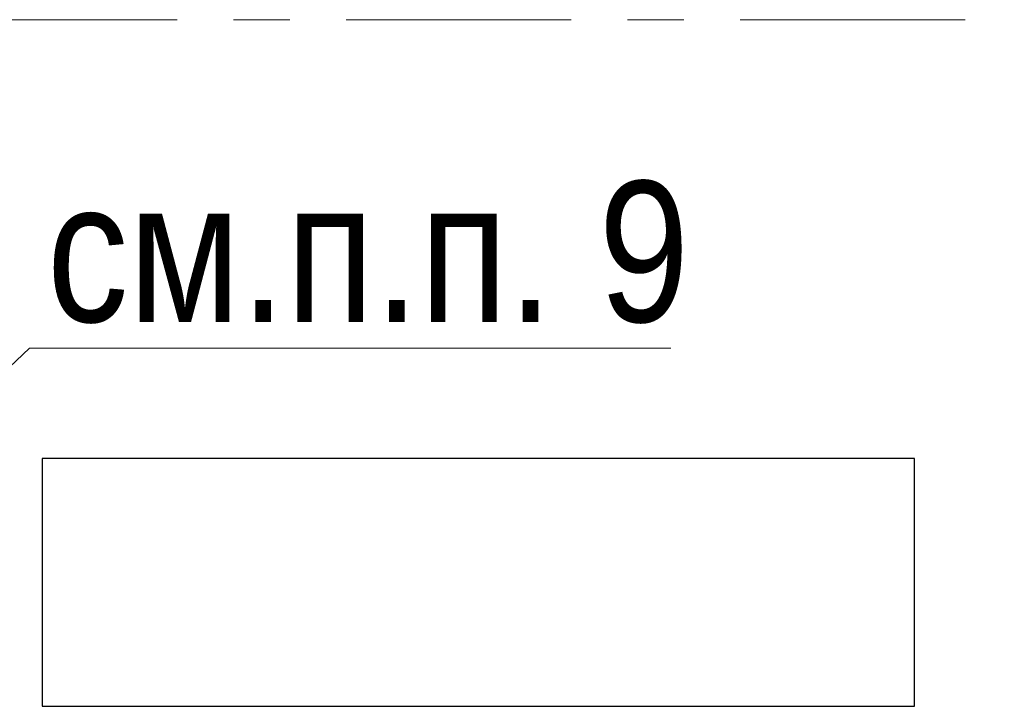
# Model space of a CAD drawing. Header units: metres. Extents: x -38 to 90, y -15 to 21.
# Tile 61 of 127: x 55.59 to 57.34, y 6.18 to 7.4. Entities that reach past the tile are written whole.
import ezdxf

# ---------------------------------------------------------------- set-up
doc = ezdxf.new("R2010")
doc.units = ezdxf.units.M
doc.linetypes.add('______11', pattern=[0.5, 0.4, -0.05, 0, -0.05])
doc.linetypes.add('______5', pattern=[1.1, 0.8, -0.1, 0.1, -0.1])
for name, color, linetype, lineweight in [('XR$2$Осевая линия (1)', 7, '______5', 13), ('XR$3$Общий слой (1)_1', 7, 'Continuous', 13), ('XR$3$Перекрытие (1)', 7, 'Continuous', 35), ('XR$3$Фундамент (1)_1', 7, 'Continuous', 35)]:
    doc.layers.add(name, color=color, linetype=linetype, lineweight=lineweight)
doc.styles.add('ARIAL', font='arial.ttf')

msp = doc.modelspace()

# ---------------------------------------------------------------- linework, layer by layer
at = {"layer": 'XR$2$Осевая линия (1)', "color": 253, "linetype": '______11', "lineweight": 13, "true_color": 0xa0a0a0, "transparency": 33554687}
msp.add_line((-2.63, 7.4), (62.6, 7.4), dxfattribs=at)
at = {"layer": 'XR$3$Общий слой (1)_1', "color": 7, "linetype": 'Continuous', "lineweight": 13, "transparency": 33554687}
msp.add_lwpolyline([(55.4287, 6.6471), (55.6073, 6.8163), (56.7473, 6.8163)], dxfattribs=at)
at = {"layer": 'XR$3$Перекрытие (1)', "color": 7, "linetype": 'Continuous', "lineweight": 25, "transparency": 33554687}
for p, q in [((55.63, 6.6202), (55.63, 6.1802)), ((57.18, 6.6202), (55.63, 6.6202)), ((57.18, 6.1802), (57.18, 6.6202)), ((55.63, 6.1802), (57.18, 6.1802))]:
    msp.add_line(p, q, dxfattribs=at)

# ---------------------------------------------------------------- texts
at = {"layer": 'XR$3$Фундамент (1)_1', "color": 7, "linetype": 'Continuous', "lineweight": 13, "transparency": 33554687, "insert": (55.6384, 6.9864), "char_height": 0.25, "width": 1.482417, "attachment_point": 4, "style": 'ARIAL'}
msp.add_mtext('\\W0.83;см.п.п. 9', dxfattribs=at)

doc.saveas('drawing.dxf')
